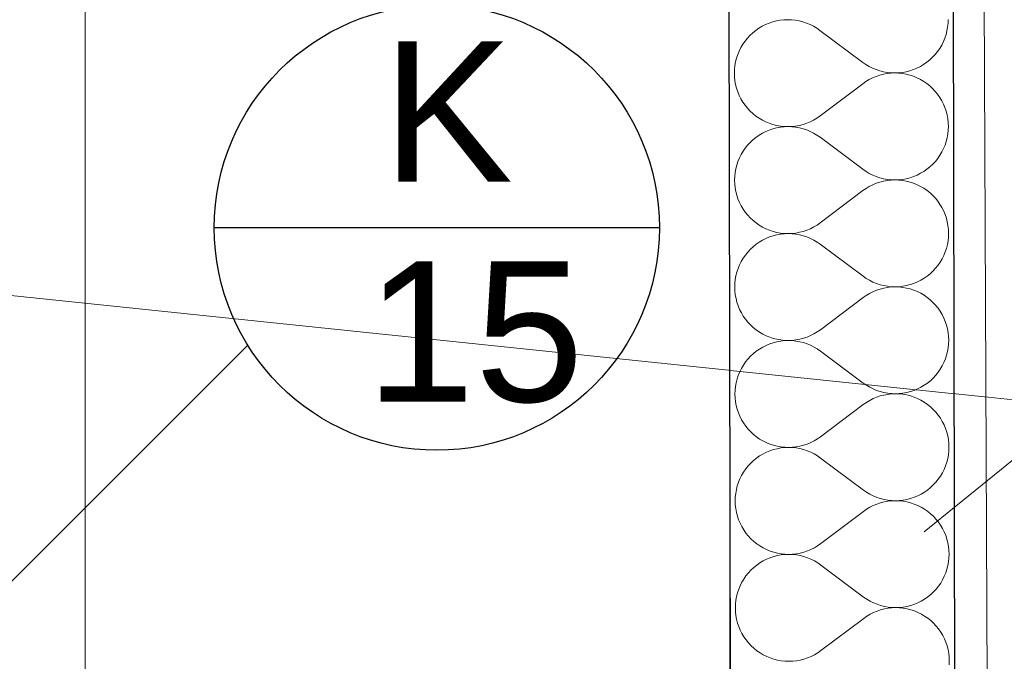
# Model space of a CAD drawing. Header units: millimetres. Extents: x -23738 to 4435, y -2716 to 20653.
# Tile 85 of 160: x -11638 to -10936, y 9466 to 9923. Entities that reach past the tile are written whole.
import ezdxf

# ---------------------------------------------------------------- set-up
doc = ezdxf.new("R2010")
doc.units = ezdxf.units.MM
doc.header["$MEASUREMENT"] = 0
doc.linetypes.add('Wipeout_Contour', pattern=[1000, 0, -1000])
for name, color, linetype in [('9._POHLED ZÁPADNÍ_2_Konstrukce - nosné', 7, 'Continuous'), ('9._POHLED ZÁPADNÍ_2_Kóty - SP', 7, 'Continuous'), ('9._POHLED ZÁPADNÍ_2_Nové_Konstrukce - nosné', 7, 'Continuous'), ('9._POHLED ZÁPADNÍ_2_Nové_Popis', 7, 'Continuous'), ('9._POHLED ZÁPADNÍ_2_Nové_Výplně - Povrchové', 7, 'Continuous'), ('9._POHLED ZÁPADNÍ_2_Nové_Výplně – Řezové', 7, 'Continuous'), ('9._POHLED ZÁPADNÍ_2_Nové_VÝTAH VAR 1', 7, 'Continuous'), ('9._POHLED ZÁPADNÍ_2_Popis', 7, 'Continuous'), ('9._POHLED ZÁPADNÍ_2_Výplně - Povrchové', 7, 'Continuous'), ('9._POHLED ZÁPADNÍ_2_VÝTAH VAR 1', 7, 'Continuous')]:
    doc.layers.add(name, color=color, linetype=linetype)
doc.styles.add('GENEROVANÝ_STYL_1', font='txt')

# ---------------------------------------------------------------- blocks, each defined once
blk = doc.blocks.new('*X21', base_point=(-24533.14, -6254.22))
at = {"layer": '9._POHLED ZÁPADNÍ_2_Nové_Výplně – Řezové', "color": 21, "linetype": 'Continuous', "lineweight": 20, "true_color": 0xffaaaa}
for p, q in [((-11103.7, 9920.79), (-11106.21, 9919.75)), ((-11101.12, 9921.66), (-11103.7, 9920.79)), ((-11098.48, 9922.33), (-11101.12, 9921.66)), ((-11095.81, 9922.82), (-11098.48, 9922.33)), ((-11093.1, 9923.11), (-11095.81, 9922.82)), ((-11090.38, 9923.21), (-11093.1, 9923.11)), ((-11087.66, 9923.12), (-11090.38, 9923.21)), ((-11084.96, 9922.83), (-11087.66, 9923.12)), ((-11082.28, 9922.35), (-11084.96, 9922.83)), ((-11079.64, 9921.68), (-11082.28, 9922.35)), ((-11077.06, 9920.82), (-11079.64, 9921.68)), ((-11074.55, 9919.78), (-11077.06, 9920.82)), ((-10976.5, 9917.99), (-10976.21, 9920.7)), ((-10976.21, 9920.7), (-10976.12, 9923.41)), ((-11115.33, 9913.87), (-11117.32, 9912.02)), ((-11113.21, 9915.58), (-11115.33, 9913.87)), ((-11110.98, 9917.14), (-11113.21, 9915.58)), ((-11108.64, 9918.53), (-11110.98, 9917.14)), ((-11106.21, 9919.75), (-11108.64, 9918.53)), ((-11072.11, 9918.57), (-11074.55, 9919.78)), ((-11069.77, 9917.18), (-11072.11, 9918.57)), ((-11067.54, 9915.63), (-11069.77, 9917.18)), ((-11037.02, 9892.83), (-11067.54, 9915.63)), ((-10977.65, 9912.68), (-10976.98, 9915.31)), ((-10976.98, 9915.31), (-10976.5, 9917.99)), ((-11120.87, 9907.9), (-11122.42, 9905.66)), ((-11119.17, 9910.02), (-11120.87, 9907.9)), ((-11117.32, 9912.02), (-11119.17, 9910.02)), ((-10980.75, 9905.14), (-10979.54, 9907.58)), ((-10979.54, 9907.58), (-10978.5, 9910.09)), ((-10978.5, 9910.09), (-10977.65, 9912.68)), ((-11125.02, 9900.89), (-11126.05, 9898.37)), ((-11123.8, 9903.32), (-11125.02, 9900.89)), ((-11122.42, 9905.66), (-11123.8, 9903.32)), ((-10985.39, 9898.44), (-10983.69, 9900.56)), ((-10983.69, 9900.56), (-10982.14, 9902.8)), ((-10982.14, 9902.8), (-10980.75, 9905.14)), ((-11127.58, 9893.15), (-11128.06, 9890.47)), ((-11126.91, 9895.79), (-11127.58, 9893.15)), ((-11126.05, 9898.37), (-11126.91, 9895.79)), ((-11037.02, 9892.83), (-11034.78, 9891.28)), ((-10993.58, 9891.33), (-10991.34, 9892.88)), ((-10991.34, 9892.88), (-10989.23, 9894.59)), ((-10989.23, 9894.59), (-10987.24, 9896.45)), ((-10987.24, 9896.45), (-10985.39, 9898.44)), ((-11128.34, 9887.77), (-11128.43, 9885.05)), ((-11128.43, 9885.05), (-11128.33, 9882.33)), ((-11128.06, 9890.47), (-11128.34, 9887.77)), ((-11034.78, 9891.28), (-11032.44, 9889.9)), ((-11032.44, 9889.9), (-11030.01, 9888.68)), ((-11030.01, 9888.68), (-11027.49, 9887.64)), ((-11027.49, 9887.64), (-11024.91, 9886.78)), ((-11024.91, 9886.78), (-11022.28, 9886.11)), ((-11022.28, 9886.11), (-11019.6, 9885.63)), ((-11019.6, 9884.85), (-11022.27, 9884.36)), ((-11019.6, 9885.63), (-11016.89, 9885.35)), ((-11016.89, 9885.15), (-11019.6, 9884.85)), ((-11016.89, 9885.35), (-11014.17, 9885.25)), ((-11014.17, 9885.25), (-11016.89, 9885.15)), ((-11014.17, 9885.25), (-11011.45, 9885.35)), ((-11011.45, 9885.16), (-11014.17, 9885.25)), ((-11011.45, 9885.35), (-11008.75, 9885.65)), ((-11008.75, 9884.88), (-11011.45, 9885.16)), ((-11008.75, 9885.65), (-11006.07, 9886.13)), ((-11006.07, 9884.4), (-11008.75, 9884.88)), ((-11006.07, 9886.13), (-11003.44, 9886.81)), ((-11003.44, 9886.81), (-11000.86, 9887.67)), ((-11000.86, 9887.67), (-10998.35, 9888.72)), ((-10998.35, 9888.72), (-10995.91, 9889.94)), ((-10995.91, 9889.94), (-10993.58, 9891.33)), ((-11128.33, 9882.33), (-11128.04, 9879.63)), ((-11128.04, 9879.63), (-11127.55, 9876.95)), ((-11034.76, 9879.15), (-11036.99, 9877.59)), ((-11032.43, 9880.54), (-11034.76, 9879.15)), ((-11030, 9881.77), (-11032.43, 9880.54)), ((-11027.49, 9882.82), (-11030, 9881.77)), ((-11024.91, 9883.68), (-11027.49, 9882.82)), ((-11022.27, 9884.36), (-11024.91, 9883.68)), ((-11003.43, 9883.73), (-11006.07, 9884.4)), ((-11000.85, 9882.88), (-11003.43, 9883.73)), ((-10998.33, 9881.85), (-11000.85, 9882.88)), ((-10995.9, 9880.63), (-10998.33, 9881.85)), ((-10993.56, 9879.25), (-10995.9, 9880.63)), ((-10991.32, 9877.7), (-10993.56, 9879.25)), ((-11127.55, 9876.95), (-11126.87, 9874.32)), ((-11126.87, 9874.32), (-11126.01, 9871.74)), ((-11126.01, 9871.74), (-11124.96, 9869.22)), ((-11036.99, 9877.59), (-11067.43, 9854.68)), ((-10989.2, 9876), (-10991.32, 9877.7)), ((-10987.2, 9874.15), (-10989.2, 9876)), ((-10985.34, 9872.16), (-10987.2, 9874.15)), ((-10983.63, 9870.05), (-10985.34, 9872.16)), ((-11124.96, 9869.22), (-11123.74, 9866.79)), ((-11123.74, 9866.79), (-11122.35, 9864.46)), ((-11122.35, 9864.46), (-11120.79, 9862.23)), ((-10982.07, 9867.82), (-10983.63, 9870.05)), ((-10980.68, 9865.48), (-10982.07, 9867.82)), ((-10979.46, 9863.05), (-10980.68, 9865.48)), ((-11120.79, 9862.23), (-11119.08, 9860.11)), ((-11119.08, 9860.11), (-11117.22, 9858.12)), ((-11117.22, 9858.12), (-11115.23, 9856.27)), ((-10978.41, 9860.54), (-10979.46, 9863.05)), ((-10977.55, 9857.96), (-10978.41, 9860.54)), ((-10976.87, 9855.32), (-10977.55, 9857.96)), ((-11115.23, 9856.27), (-11113.1, 9854.57)), ((-11113.1, 9854.57), (-11110.87, 9853.02)), ((-11110.87, 9853.02), (-11108.52, 9851.64)), ((-11108.52, 9851.64), (-11106.09, 9850.43)), ((-11106.09, 9850.43), (-11103.57, 9849.39)), ((-11076.93, 9849.46), (-11074.42, 9850.51)), ((-11074.42, 9850.51), (-11071.99, 9851.73)), ((-11071.99, 9851.73), (-11069.66, 9853.12)), ((-11069.66, 9853.12), (-11067.43, 9854.68)), ((-10976.38, 9852.65), (-10976.87, 9855.32)), ((-10976.09, 9849.94), (-10976.38, 9852.65)), ((-10975.99, 9847.22), (-10976.09, 9849.94)), ((-11106.07, 9843.56), (-11108.51, 9842.34)), ((-11103.56, 9844.6), (-11106.07, 9843.56)), ((-11103.57, 9849.39), (-11100.99, 9848.54)), ((-11100.98, 9845.47), (-11103.56, 9844.6)), ((-11100.99, 9848.54), (-11098.35, 9847.87)), ((-11098.35, 9846.14), (-11100.98, 9845.47)), ((-11098.35, 9847.87), (-11095.67, 9847.4)), ((-11095.67, 9846.63), (-11098.35, 9846.14)), ((-11095.67, 9847.4), (-11092.97, 9847.11)), ((-11092.97, 9846.92), (-11095.67, 9846.63)), ((-11092.97, 9847.11), (-11090.25, 9847.02)), ((-11090.25, 9847.02), (-11092.97, 9846.92)), ((-11090.25, 9847.02), (-11087.53, 9847.13)), ((-11087.53, 9846.93), (-11090.25, 9847.02)), ((-11087.53, 9847.13), (-11084.82, 9847.42)), ((-11084.82, 9846.64), (-11087.53, 9846.93)), ((-11084.82, 9847.42), (-11082.15, 9847.91)), ((-11082.15, 9846.16), (-11084.82, 9846.64)), ((-11082.15, 9847.91), (-11079.51, 9848.59)), ((-11079.51, 9845.49), (-11082.15, 9846.16)), ((-11079.51, 9848.59), (-11076.93, 9849.46)), ((-11076.93, 9844.63), (-11079.51, 9845.49)), ((-11074.41, 9843.59), (-11076.93, 9844.63)), ((-11071.98, 9842.38), (-11074.41, 9843.59)), ((-10976.36, 9841.8), (-10976.08, 9844.51)), ((-10976.08, 9844.51), (-10975.99, 9847.22)), ((-11117.18, 9835.83), (-11119.03, 9833.83)), ((-11115.19, 9837.68), (-11117.18, 9835.83)), ((-11113.08, 9839.39), (-11115.19, 9837.68)), ((-11110.84, 9840.95), (-11113.08, 9839.39)), ((-11108.51, 9842.34), (-11110.84, 9840.95)), ((-11069.64, 9840.99), (-11071.98, 9842.38)), ((-11067.4, 9839.44), (-11069.64, 9840.99)), ((-11036.88, 9816.64), (-11067.4, 9839.44)), ((-10978.37, 9833.9), (-10977.51, 9836.48)), ((-10977.51, 9836.48), (-10976.84, 9839.12)), ((-10976.84, 9839.12), (-10976.36, 9841.8)), ((-11122.28, 9829.47), (-11123.67, 9827.13)), ((-11120.74, 9831.71), (-11122.28, 9829.47)), ((-11119.03, 9833.83), (-11120.74, 9831.71)), ((-10982, 9826.61), (-10980.62, 9828.95)), ((-10980.62, 9828.95), (-10979.4, 9831.39)), ((-10979.4, 9831.39), (-10978.37, 9833.9)), ((-11125.92, 9822.18), (-11126.77, 9819.6)), ((-11124.88, 9824.7), (-11125.92, 9822.18)), ((-11123.67, 9827.13), (-11124.88, 9824.7)), ((-10987.1, 9820.26), (-10985.25, 9822.25)), ((-10985.25, 9822.25), (-10983.55, 9824.37)), ((-10983.55, 9824.37), (-10982, 9826.61)), ((-11127.44, 9816.96), (-11127.92, 9814.28)), ((-11126.77, 9819.6), (-11127.44, 9816.96)), ((-11036.88, 9816.64), (-11034.65, 9815.09)), ((-11034.65, 9815.09), (-11032.31, 9813.7)), ((-10995.78, 9813.75), (-10993.44, 9815.14)), ((-10993.44, 9815.14), (-10991.21, 9816.69)), ((-10991.21, 9816.69), (-10989.09, 9818.4)), ((-10989.09, 9818.4), (-10987.1, 9820.26)), ((-11128.21, 9811.58), (-11128.3, 9808.86)), ((-11128.3, 9808.86), (-11128.2, 9806.14)), ((-11127.92, 9814.28), (-11128.21, 9811.58)), ((-11032.31, 9813.7), (-11029.87, 9812.49)), ((-11029.87, 9812.49), (-11027.36, 9811.45)), ((-11027.36, 9811.45), (-11024.78, 9810.59)), ((-11024.78, 9810.59), (-11022.14, 9809.92)), ((-11022.14, 9808.17), (-11024.77, 9807.49)), ((-11022.14, 9809.92), (-11019.46, 9809.44)), ((-11019.46, 9808.66), (-11022.14, 9808.17)), ((-11019.46, 9809.44), (-11016.76, 9809.16)), ((-11016.76, 9808.96), (-11019.46, 9808.66)), ((-11016.76, 9809.16), (-11014.04, 9809.06)), ((-11014.04, 9809.06), (-11016.76, 9808.96)), ((-11014.04, 9809.06), (-11011.32, 9809.16)), ((-11011.32, 9808.97), (-11014.04, 9809.06)), ((-11011.32, 9809.16), (-11008.61, 9809.46)), ((-11008.61, 9808.69), (-11011.32, 9808.97)), ((-11008.61, 9809.46), (-11005.94, 9809.94)), ((-11005.94, 9808.21), (-11008.61, 9808.69)), ((-11005.94, 9809.94), (-11003.3, 9810.62)), ((-11003.3, 9807.54), (-11005.94, 9808.21)), ((-11003.3, 9810.62), (-11000.72, 9811.48)), ((-11000.72, 9811.48), (-10998.21, 9812.53)), ((-10998.21, 9812.53), (-10995.78, 9813.75)), ((-11128.2, 9806.14), (-11127.9, 9803.44)), ((-11127.9, 9803.44), (-11127.41, 9800.76)), ((-11127.41, 9800.76), (-11126.74, 9798.13)), ((-11036.86, 9801.4), (-11067.29, 9778.49)), ((-11034.63, 9802.96), (-11036.86, 9801.4)), ((-11032.29, 9804.35), (-11034.63, 9802.96)), ((-11029.86, 9805.58), (-11032.29, 9804.35)), ((-11027.35, 9806.63), (-11029.86, 9805.58)), ((-11024.77, 9807.49), (-11027.35, 9806.63)), ((-11000.71, 9806.69), (-11003.3, 9807.54)), ((-10998.2, 9805.65), (-11000.71, 9806.69)), ((-10995.76, 9804.44), (-10998.2, 9805.65)), ((-10993.42, 9803.06), (-10995.76, 9804.44)), ((-10991.18, 9801.51), (-10993.42, 9803.06)), ((-10989.06, 9799.81), (-10991.18, 9801.51)), ((-11126.74, 9798.13), (-11125.87, 9795.55)), ((-11125.87, 9795.55), (-11124.83, 9793.03)), ((-10987.07, 9797.96), (-10989.06, 9799.81)), ((-10985.21, 9795.97), (-10987.07, 9797.96)), ((-10983.5, 9793.86), (-10985.21, 9795.97)), ((-10981.94, 9791.63), (-10983.5, 9793.86)), ((-11124.83, 9793.03), (-11123.6, 9790.6)), ((-11123.6, 9790.6), (-11122.21, 9788.27)), ((-11122.21, 9788.27), (-11120.65, 9786.04)), ((-10980.55, 9789.29), (-10981.94, 9791.63)), ((-10979.32, 9786.86), (-10980.55, 9789.29)), ((-10978.28, 9784.35), (-10979.32, 9786.86)), ((-11120.65, 9786.04), (-11118.94, 9783.92)), ((-11118.94, 9783.92), (-11117.09, 9781.93)), ((-11117.09, 9781.93), (-11115.09, 9780.08)), ((-11115.09, 9780.08), (-11112.97, 9778.38)), ((-10977.41, 9781.77), (-10978.28, 9784.35)), ((-10976.74, 9779.13), (-10977.41, 9781.77)), ((-11112.97, 9778.38), (-11110.73, 9776.83)), ((-11110.73, 9776.83), (-11108.39, 9775.45)), ((-11108.39, 9775.45), (-11105.95, 9774.24)), ((-11105.95, 9774.24), (-11103.44, 9773.2)), ((-11103.44, 9773.2), (-11100.85, 9772.35)), ((-11079.38, 9772.4), (-11076.8, 9773.27)), ((-11076.8, 9773.27), (-11074.29, 9774.32)), ((-11074.29, 9774.32), (-11071.86, 9775.54)), ((-11071.86, 9775.54), (-11069.52, 9776.93)), ((-11069.52, 9776.93), (-11067.29, 9778.49)), ((-10976.25, 9776.46), (-10976.74, 9779.13)), ((-10975.95, 9773.75), (-10976.25, 9776.46)), ((-10975.85, 9771.03), (-10975.95, 9773.75)), ((-11108.37, 9766.15), (-11110.71, 9764.76)), ((-11105.94, 9767.37), (-11108.37, 9766.15)), ((-11103.43, 9768.41), (-11105.94, 9767.37)), ((-11100.85, 9769.28), (-11103.43, 9768.41)), ((-11100.85, 9772.35), (-11098.22, 9771.68)), ((-11098.21, 9769.95), (-11100.85, 9769.28)), ((-11098.22, 9771.68), (-11095.54, 9771.21)), ((-11095.54, 9770.44), (-11098.21, 9769.95)), ((-11095.54, 9771.21), (-11092.83, 9770.92)), ((-11092.83, 9770.73), (-11095.54, 9770.44)), ((-11092.83, 9770.92), (-11090.11, 9770.83)), ((-11090.11, 9770.83), (-11092.83, 9770.73)), ((-11090.11, 9770.83), (-11087.39, 9770.94)), ((-11087.39, 9770.74), (-11090.11, 9770.83)), ((-11087.39, 9770.94), (-11084.69, 9771.23)), ((-11084.69, 9770.45), (-11087.39, 9770.74)), ((-11084.69, 9771.23), (-11082.01, 9771.72)), ((-11082.01, 9769.97), (-11084.69, 9770.45)), ((-11082.01, 9771.72), (-11079.38, 9772.4)), ((-11079.37, 9769.3), (-11082.01, 9769.97)), ((-11076.79, 9768.44), (-11079.37, 9769.3)), ((-11074.28, 9767.4), (-11076.79, 9768.44)), ((-11071.84, 9766.19), (-11074.28, 9767.4)), ((-11069.5, 9764.8), (-11071.84, 9766.19)), ((-10976.71, 9762.93), (-10976.23, 9765.61)), ((-10976.23, 9765.61), (-10975.94, 9768.32)), ((-10975.94, 9768.32), (-10975.85, 9771.03)), ((-11117.05, 9759.63), (-11118.9, 9757.64)), ((-11115.06, 9761.49), (-11117.05, 9759.63)), ((-11112.94, 9763.2), (-11115.06, 9761.49)), ((-11110.71, 9764.76), (-11112.94, 9763.2)), ((-11067.27, 9763.25), (-11069.5, 9764.8)), ((-11036.75, 9740.45), (-11067.27, 9763.25)), ((-10978.23, 9757.71), (-10977.38, 9760.29)), ((-10977.38, 9760.29), (-10976.71, 9762.93)), ((-11122.15, 9753.28), (-11123.53, 9750.94)), ((-11120.6, 9755.52), (-11122.15, 9753.28)), ((-11118.9, 9757.64), (-11120.6, 9755.52)), ((-10981.87, 9750.42), (-10980.48, 9752.76)), ((-10980.48, 9752.76), (-10979.27, 9755.2)), ((-10979.27, 9755.2), (-10978.23, 9757.71)), ((-11125.78, 9745.99), (-11126.64, 9743.41)), ((-11124.75, 9748.51), (-11125.78, 9745.99)), ((-11123.53, 9750.94), (-11124.75, 9748.51)), ((-10986.97, 9744.07), (-10985.12, 9746.06)), ((-10985.12, 9746.06), (-10983.41, 9748.18)), ((-10983.41, 9748.18), (-10981.87, 9750.42)), ((-11127.79, 9738.09), (-11128.07, 9735.39)), ((-11127.31, 9740.77), (-11127.79, 9738.09)), ((-11126.64, 9743.41), (-11127.31, 9740.77)), ((-11036.75, 9740.45), (-11034.51, 9738.9)), ((-11034.51, 9738.9), (-11032.17, 9737.51)), ((-11032.17, 9737.51), (-11029.74, 9736.3)), ((-10998.08, 9736.33), (-10995.64, 9737.56)), ((-10995.64, 9737.56), (-10993.31, 9738.95)), ((-10993.31, 9738.95), (-10991.07, 9740.5)), ((-10991.07, 9740.5), (-10988.96, 9742.21)), ((-10988.96, 9742.21), (-10986.97, 9744.07)), ((-11128.07, 9735.39), (-11128.16, 9732.67)), ((-11128.16, 9732.67), (-11128.06, 9729.95)), ((-11029.74, 9736.3), (-11027.22, 9735.26)), ((-11027.22, 9735.26), (-11024.64, 9734.4)), ((-11024.64, 9731.3), (-11027.22, 9730.44)), ((-11024.64, 9734.4), (-11022.01, 9733.73)), ((-11022, 9731.98), (-11024.64, 9731.3)), ((-11022.01, 9733.73), (-11019.33, 9733.25)), ((-11019.33, 9732.47), (-11022, 9731.98)), ((-11019.33, 9733.25), (-11016.62, 9732.97)), ((-11016.62, 9732.77), (-11019.33, 9732.47)), ((-11016.62, 9732.97), (-11013.9, 9732.87)), ((-11013.9, 9732.87), (-11016.62, 9732.77)), ((-11013.9, 9732.87), (-11011.18, 9732.97)), ((-11011.18, 9732.78), (-11013.9, 9732.87)), ((-11011.18, 9732.97), (-11008.48, 9733.27)), ((-11008.48, 9732.5), (-11011.18, 9732.78)), ((-11008.48, 9733.27), (-11005.8, 9733.75)), ((-11005.8, 9732.02), (-11008.48, 9732.5)), ((-11005.8, 9733.75), (-11003.17, 9734.43)), ((-11003.16, 9731.35), (-11005.8, 9732.02)), ((-11003.17, 9734.43), (-11000.59, 9735.29)), ((-11000.58, 9730.5), (-11003.16, 9731.35)), ((-11000.59, 9735.29), (-10998.08, 9736.33)), ((-10998.06, 9729.46), (-11000.58, 9730.5)), ((-11128.06, 9729.95), (-11127.77, 9727.25)), ((-11127.77, 9727.25), (-11127.28, 9724.57)), ((-11127.28, 9724.57), (-11126.6, 9721.93)), ((-11036.72, 9725.21), (-11067.16, 9702.3)), ((-11034.49, 9726.77), (-11036.72, 9725.21)), ((-11032.16, 9728.16), (-11034.49, 9726.77)), ((-11029.73, 9729.39), (-11032.16, 9728.16)), ((-11027.22, 9730.44), (-11029.73, 9729.39)), ((-10995.63, 9728.25), (-10998.06, 9729.46)), ((-10993.29, 9726.87), (-10995.63, 9728.25)), ((-10991.05, 9725.32), (-10993.29, 9726.87)), ((-10988.93, 9723.62), (-10991.05, 9725.32)), ((-10986.93, 9721.77), (-10988.93, 9723.62)), ((-11126.6, 9721.93), (-11125.74, 9719.36)), ((-11125.74, 9719.36), (-11124.69, 9716.84)), ((-11124.69, 9716.84), (-11123.47, 9714.41)), ((-10985.07, 9719.78), (-10986.93, 9721.77)), ((-10983.36, 9717.67), (-10985.07, 9719.78)), ((-10981.8, 9715.44), (-10983.36, 9717.67)), ((-11123.47, 9714.41), (-11122.08, 9712.08)), ((-11122.08, 9712.08), (-11120.52, 9709.84)), ((-11120.52, 9709.84), (-11118.81, 9707.73)), ((-10980.41, 9713.1), (-10981.8, 9715.44)), ((-10979.19, 9710.67), (-10980.41, 9713.1)), ((-10978.14, 9708.16), (-10979.19, 9710.67)), ((-11118.81, 9707.73), (-11116.95, 9705.74)), ((-11116.95, 9705.74), (-11114.95, 9703.89)), ((-11114.95, 9703.89), (-11112.83, 9702.19)), ((-10977.28, 9705.58), (-10978.14, 9708.16)), ((-10976.6, 9702.94), (-10977.28, 9705.58)), ((-10976.11, 9700.27), (-10976.6, 9702.94)), ((-11112.83, 9702.19), (-11110.59, 9700.64)), ((-11110.59, 9700.64), (-11108.25, 9699.26)), ((-11108.25, 9699.26), (-11105.82, 9698.05)), ((-11105.82, 9698.05), (-11103.3, 9697.01)), ((-11103.3, 9697.01), (-11100.72, 9696.16)), ((-11100.72, 9696.16), (-11098.08, 9695.49)), ((-11098.08, 9695.49), (-11095.4, 9695.02)), ((-11084.55, 9695.04), (-11081.88, 9695.53)), ((-11081.88, 9695.53), (-11079.24, 9696.21)), ((-11079.24, 9696.21), (-11076.66, 9697.08)), ((-11076.66, 9697.08), (-11074.15, 9698.12)), ((-11074.15, 9698.12), (-11071.72, 9699.35)), ((-11071.72, 9699.35), (-11069.39, 9700.74)), ((-11069.39, 9700.74), (-11067.16, 9702.3)), ((-10975.82, 9697.56), (-10976.11, 9700.27)), ((-10975.72, 9694.84), (-10975.82, 9697.56)), ((-11110.57, 9688.57), (-11112.81, 9687.01)), ((-11108.24, 9689.96), (-11110.57, 9688.57)), ((-11105.8, 9691.18), (-11108.24, 9689.96)), ((-11103.29, 9692.22), (-11105.8, 9691.18)), ((-11100.71, 9693.08), (-11103.29, 9692.22)), ((-11098.08, 9693.76), (-11100.71, 9693.08)), ((-11095.4, 9694.25), (-11098.08, 9693.76)), ((-11095.4, 9695.02), (-11092.7, 9694.73)), ((-11092.7, 9694.54), (-11095.4, 9694.25)), ((-11092.7, 9694.73), (-11089.98, 9694.64)), ((-11089.98, 9694.64), (-11092.7, 9694.54)), ((-11089.98, 9694.64), (-11087.26, 9694.75)), ((-11087.26, 9694.55), (-11089.98, 9694.64)), ((-11087.26, 9694.75), (-11084.55, 9695.04)), ((-11084.55, 9694.26), (-11087.26, 9694.55)), ((-11081.88, 9693.78), (-11084.55, 9694.26)), ((-11079.24, 9693.11), (-11081.88, 9693.78)), ((-11076.66, 9692.25), (-11079.24, 9693.11)), ((-11074.14, 9691.21), (-11076.66, 9692.25)), ((-11071.71, 9690), (-11074.14, 9691.21)), ((-11069.37, 9688.61), (-11071.71, 9690)), ((-11067.13, 9687.06), (-11069.37, 9688.61)), ((-10976.57, 9686.74), (-10976.09, 9689.42)), ((-10976.09, 9689.42), (-10975.81, 9692.12)), ((-10975.81, 9692.12), (-10975.72, 9694.84)), ((-11118.76, 9681.45), (-11120.47, 9679.33)), ((-11116.91, 9683.44), (-11118.76, 9681.45)), ((-11114.92, 9685.3), (-11116.91, 9683.44)), ((-11112.81, 9687.01), (-11114.92, 9685.3)), ((-11036.61, 9664.26), (-11067.13, 9687.06)), ((-10979.13, 9679.01), (-10978.1, 9681.52)), ((-10978.1, 9681.52), (-10977.24, 9684.1)), ((-10977.24, 9684.1), (-10976.57, 9686.74)), ((-11123.4, 9674.75), (-11124.61, 9672.32)), ((-11122.01, 9677.09), (-11123.4, 9674.75)), ((-11120.47, 9679.33), (-11122.01, 9677.09)), ((-10981.73, 9674.23), (-10980.35, 9676.57)), ((-10980.35, 9676.57), (-10979.13, 9679.01)), ((-11125.65, 9669.8), (-11126.5, 9667.22)), ((-11124.61, 9672.32), (-11125.65, 9669.8)), ((-10988.82, 9666.02), (-10986.83, 9667.88)), ((-10986.83, 9667.88), (-10984.98, 9669.87)), ((-10984.98, 9669.87), (-10983.28, 9671.99)), ((-10983.28, 9671.99), (-10981.73, 9674.23)), ((-11127.65, 9661.9), (-11127.94, 9659.2)), ((-11127.17, 9664.58), (-11127.65, 9661.9)), ((-11126.5, 9667.22), (-11127.17, 9664.58)), ((-11036.61, 9664.26), (-11034.38, 9662.71)), ((-11034.38, 9662.71), (-11032.04, 9661.32)), ((-11032.04, 9661.32), (-11029.6, 9660.11)), ((-10997.94, 9660.14), (-10995.51, 9661.37)), ((-10995.51, 9661.37), (-10993.17, 9662.76)), ((-10993.17, 9662.76), (-10990.94, 9664.31)), ((-10990.94, 9664.31), (-10988.82, 9666.02)), ((-11127.94, 9659.2), (-11128.03, 9656.48)), ((-11128.03, 9656.48), (-11127.93, 9653.76)), ((-11127.93, 9653.76), (-11127.63, 9651.06)), ((-11029.6, 9660.11), (-11027.09, 9659.07)), ((-11027.08, 9654.25), (-11029.59, 9653.2)), ((-11027.09, 9659.07), (-11024.51, 9658.21)), ((-11024.5, 9655.11), (-11027.08, 9654.25)), ((-11024.51, 9658.21), (-11021.87, 9657.54)), ((-11021.87, 9655.79), (-11024.5, 9655.11)), ((-11021.87, 9657.54), (-11019.19, 9657.06)), ((-11019.19, 9656.28), (-11021.87, 9655.79)), ((-11019.19, 9657.06), (-11016.49, 9656.78)), ((-11016.49, 9656.58), (-11019.19, 9656.28)), ((-11016.49, 9656.78), (-11013.77, 9656.68)), ((-11013.77, 9656.68), (-11016.49, 9656.58)), ((-11013.77, 9656.68), (-11011.05, 9656.78)), ((-11011.05, 9656.59), (-11013.77, 9656.68)), ((-11011.05, 9656.78), (-11008.34, 9657.08)), ((-11008.34, 9656.31), (-11011.05, 9656.59)), ((-11008.34, 9657.08), (-11005.67, 9657.56)), ((-11005.66, 9655.83), (-11008.34, 9656.31)), ((-11005.67, 9657.56), (-11003.03, 9658.24)), ((-11003.03, 9655.16), (-11005.66, 9655.83)), ((-11003.03, 9658.24), (-11000.45, 9659.1)), ((-11000.44, 9654.31), (-11003.03, 9655.16)), ((-11000.45, 9659.1), (-10997.94, 9660.14)), ((-10997.93, 9653.27), (-11000.44, 9654.31)), ((-11127.63, 9651.06), (-11127.14, 9648.38)), ((-11127.14, 9648.38), (-11126.47, 9645.74)), ((-11036.59, 9649.02), (-11067.02, 9626.11)), ((-11034.36, 9650.58), (-11036.59, 9649.02)), ((-11032.02, 9651.97), (-11034.36, 9650.58)), ((-11029.59, 9653.2), (-11032.02, 9651.97)), ((-10995.49, 9652.06), (-10997.93, 9653.27)), ((-10993.15, 9650.68), (-10995.49, 9652.06)), ((-10990.91, 9649.13), (-10993.15, 9650.68)), ((-10988.79, 9647.43), (-10990.91, 9649.13)), ((-10986.8, 9645.58), (-10988.79, 9647.43)), ((-11126.47, 9645.74), (-11125.6, 9643.16)), ((-11125.6, 9643.16), (-11124.56, 9640.65)), ((-11124.56, 9640.65), (-11123.33, 9638.22)), ((-10984.94, 9643.59), (-10986.8, 9645.58)), ((-10983.23, 9641.48), (-10984.94, 9643.59)), ((-10981.67, 9639.25), (-10983.23, 9641.48)), ((-11123.33, 9638.22), (-11121.94, 9635.89)), ((-11121.94, 9635.89), (-11120.38, 9633.65)), ((-11120.38, 9633.65), (-11118.67, 9631.54)), ((-10980.28, 9636.91), (-10981.67, 9639.25)), ((-10979.05, 9634.48), (-10980.28, 9636.91)), ((-10978.01, 9631.97), (-10979.05, 9634.48)), ((-11118.67, 9631.54), (-11116.81, 9629.55)), ((-11116.81, 9629.55), (-11114.82, 9627.7)), ((-11114.82, 9627.7), (-11112.7, 9626)), ((-11112.7, 9626), (-11110.46, 9624.45)), ((-11069.25, 9624.55), (-11067.02, 9626.11)), ((-10977.14, 9629.39), (-10978.01, 9631.97)), ((-10976.47, 9626.75), (-10977.14, 9629.39)), ((-10975.98, 9624.08), (-10976.47, 9626.75)), ((-11110.46, 9624.45), (-11108.12, 9623.07)), ((-11108.12, 9623.07), (-11105.68, 9621.86)), ((-11105.68, 9621.86), (-11103.17, 9620.82)), ((-11103.17, 9620.82), (-11100.58, 9619.97)), ((-11100.58, 9619.97), (-11097.95, 9619.3)), ((-11097.95, 9619.3), (-11095.27, 9618.83)), ((-11095.27, 9618.83), (-11092.56, 9618.54)), ((-11092.56, 9618.35), (-11095.27, 9618.06)), ((-11092.56, 9618.54), (-11089.84, 9618.45)), ((-11089.84, 9618.45), (-11092.56, 9618.35)), ((-11089.84, 9618.45), (-11087.12, 9618.55)), ((-11087.12, 9618.36), (-11089.84, 9618.45)), ((-11087.12, 9618.55), (-11084.42, 9618.85)), ((-11084.42, 9618.07), (-11087.12, 9618.36)), ((-11084.42, 9618.85), (-11081.74, 9619.34)), ((-11081.74, 9619.34), (-11079.11, 9620.02)), ((-11079.11, 9620.02), (-11076.53, 9620.89)), ((-11076.53, 9620.89), (-11074.02, 9621.93)), ((-11074.02, 9621.93), (-11071.59, 9623.16)), ((-11071.59, 9623.16), (-11069.25, 9624.55)), ((-10975.68, 9621.37), (-10975.98, 9624.08)), ((-10975.58, 9618.65), (-10975.68, 9621.37)), ((-10975.67, 9615.93), (-10975.58, 9618.65)), ((-11110.44, 9612.38), (-11112.67, 9610.82)), ((-11108.1, 9613.77), (-11110.44, 9612.38)), ((-11105.67, 9614.99), (-11108.1, 9613.77)), ((-11103.16, 9616.03), (-11105.67, 9614.99)), ((-11100.58, 9616.89), (-11103.16, 9616.03)), ((-11097.94, 9617.57), (-11100.58, 9616.89)), ((-11095.27, 9618.06), (-11097.94, 9617.57)), ((-11081.74, 9617.59), (-11084.42, 9618.07)), ((-11079.1, 9616.92), (-11081.74, 9617.59)), ((-11076.52, 9616.06), (-11079.1, 9616.92)), ((-11074.01, 9615.02), (-11076.52, 9616.06)), ((-11071.57, 9613.81), (-11074.01, 9615.02)), ((-11069.23, 9612.42), (-11071.57, 9613.81)), ((-11067, 9610.87), (-11069.23, 9612.42)), ((-10976.44, 9610.55), (-10975.96, 9613.23)), ((-10975.96, 9613.23), (-10975.67, 9615.93)), ((-11118.63, 9605.26), (-11120.33, 9603.14)), ((-11116.78, 9607.25), (-11118.63, 9605.26)), ((-11114.79, 9609.11), (-11116.78, 9607.25)), ((-11112.67, 9610.82), (-11114.79, 9609.11)), ((-11036.48, 9588.07), (-11067, 9610.87)), ((-10979, 9602.82), (-10977.96, 9605.33)), ((-10977.96, 9605.33), (-10977.11, 9607.91)), ((-10977.11, 9607.91), (-10976.44, 9610.55)), ((-11123.26, 9598.56), (-11124.48, 9596.13)), ((-11121.88, 9600.9), (-11123.26, 9598.56)), ((-11120.33, 9603.14), (-11121.88, 9600.9)), ((-10983.14, 9595.8), (-10981.6, 9598.04)), ((-10981.6, 9598.04), (-10980.21, 9600.38)), ((-10980.21, 9600.38), (-10979, 9602.82)), ((-11126.37, 9591.03), (-11127.04, 9588.39)), ((-11125.51, 9593.61), (-11126.37, 9591.03)), ((-11124.48, 9596.13), (-11125.51, 9593.61)), ((-10988.69, 9589.83), (-10986.7, 9591.69)), ((-10986.7, 9591.69), (-10984.85, 9593.68)), ((-10984.85, 9593.68), (-10983.14, 9595.8)), ((-11127.52, 9585.71), (-11127.8, 9583.01)), ((-11127.04, 9588.39), (-11127.52, 9585.71)), ((-11036.48, 9588.07), (-11034.24, 9586.52)), ((-11034.24, 9586.52), (-11031.9, 9585.13)), ((-11031.9, 9585.13), (-11029.47, 9583.92)), ((-11029.47, 9583.92), (-11026.95, 9582.88)), ((-11000.32, 9582.91), (-10997.81, 9583.95)), ((-10997.81, 9583.95), (-10995.37, 9585.18)), ((-10995.37, 9585.18), (-10993.04, 9586.57)), ((-10993.04, 9586.57), (-10990.8, 9588.12)), ((-10990.8, 9588.12), (-10988.69, 9589.83)), ((-11127.8, 9583.01), (-11127.89, 9580.29)), ((-11127.89, 9580.29), (-11127.79, 9577.57)), ((-11127.79, 9577.57), (-11127.5, 9574.87)), ((-11029.46, 9577.01), (-11031.89, 9575.78)), ((-11026.95, 9578.05), (-11029.46, 9577.01)), ((-11026.95, 9582.88), (-11024.37, 9582.02)), ((-11024.37, 9578.92), (-11026.95, 9578.05)), ((-11024.37, 9582.02), (-11021.73, 9581.35)), ((-11021.73, 9579.6), (-11024.37, 9578.92)), ((-11021.73, 9581.35), (-11019.06, 9580.87)), ((-11019.06, 9580.09), (-11021.73, 9579.6)), ((-11019.06, 9580.87), (-11016.35, 9580.58)), ((-11016.35, 9580.39), (-11019.06, 9580.09)), ((-11016.35, 9580.58), (-11013.63, 9580.49)), ((-11013.63, 9580.49), (-11016.35, 9580.39)), ((-11013.63, 9580.49), (-11010.91, 9580.59)), ((-11010.91, 9580.4), (-11013.63, 9580.49)), ((-11010.91, 9580.59), (-11008.21, 9580.88)), ((-11008.21, 9580.12), (-11010.91, 9580.4)), ((-11008.21, 9580.88), (-11005.53, 9581.37)), ((-11005.53, 9579.64), (-11008.21, 9580.12)), ((-11005.53, 9581.37), (-11002.9, 9582.05)), ((-11002.89, 9578.97), (-11005.53, 9579.64)), ((-11002.9, 9582.05), (-11000.32, 9582.91)), ((-11000.31, 9578.12), (-11002.89, 9578.97)), ((-10997.79, 9577.08), (-11000.31, 9578.12)), ((-10995.36, 9575.87), (-10997.79, 9577.08)), ((-11127.5, 9574.87), (-11127.01, 9572.19)), ((-11127.01, 9572.19), (-11126.33, 9569.55)), ((-11126.33, 9569.55), (-11125.47, 9566.97)), ((-11036.45, 9572.83), (-11066.89, 9549.92)), ((-11034.22, 9574.39), (-11036.45, 9572.83)), ((-11031.89, 9575.78), (-11034.22, 9574.39)), ((-10993.02, 9574.49), (-10995.36, 9575.87)), ((-10990.78, 9572.94), (-10993.02, 9574.49)), ((-10988.66, 9571.24), (-10990.78, 9572.94)), ((-10986.66, 9569.39), (-10988.66, 9571.24)), ((-10984.8, 9567.4), (-10986.66, 9569.39)), ((-11125.47, 9566.97), (-11124.42, 9564.46)), ((-11124.42, 9564.46), (-11123.2, 9562.03)), ((-10983.09, 9565.29), (-10984.8, 9567.4)), ((-10981.53, 9563.06), (-10983.09, 9565.29)), ((-10980.14, 9560.72), (-10981.53, 9563.06)), ((-11123.2, 9562.03), (-11121.81, 9559.7)), ((-11121.81, 9559.7), (-11120.25, 9557.46)), ((-11120.25, 9557.46), (-11118.54, 9555.35)), ((-11118.54, 9555.35), (-11116.68, 9553.36)), ((-10978.92, 9558.29), (-10980.14, 9560.72)), ((-10977.87, 9555.78), (-10978.92, 9558.29)), ((-10977.01, 9553.2), (-10977.87, 9555.78)), ((-11116.68, 9553.36), (-11114.68, 9551.51)), ((-11114.68, 9551.51), (-11112.56, 9549.81)), ((-11112.56, 9549.81), (-11110.32, 9548.26)), ((-11110.32, 9548.26), (-11107.98, 9546.88)), ((-11071.45, 9546.97), (-11069.12, 9548.36)), ((-11069.12, 9548.36), (-11066.89, 9549.92)), ((-10976.33, 9550.56), (-10977.01, 9553.2)), ((-10975.84, 9547.89), (-10976.33, 9550.56)), ((-11107.98, 9546.88), (-11105.55, 9545.67)), ((-11105.55, 9545.67), (-11103.03, 9544.63)), ((-11103.03, 9544.63), (-11100.45, 9543.78)), ((-11100.45, 9543.78), (-11097.81, 9543.11)), ((-11097.81, 9541.38), (-11100.44, 9540.7)), ((-11097.81, 9543.11), (-11095.13, 9542.64)), ((-11095.13, 9541.87), (-11097.81, 9541.38)), ((-11095.13, 9542.64), (-11092.43, 9542.35)), ((-11092.43, 9542.16), (-11095.13, 9541.87)), ((-11092.43, 9542.35), (-11089.71, 9542.26)), ((-11089.71, 9542.26), (-11092.43, 9542.16)), ((-11089.71, 9542.26), (-11086.99, 9542.36)), ((-11086.99, 9542.17), (-11089.71, 9542.26)), ((-11086.99, 9542.36), (-11084.28, 9542.66)), ((-11084.28, 9541.88), (-11086.99, 9542.17)), ((-11084.28, 9542.66), (-11081.61, 9543.15)), ((-11081.61, 9541.4), (-11084.28, 9541.88)), ((-11081.61, 9543.15), (-11078.97, 9543.83)), ((-11078.97, 9540.73), (-11081.61, 9541.4)), ((-11078.97, 9543.83), (-11076.39, 9544.7)), ((-11076.39, 9544.7), (-11073.88, 9545.74)), ((-11073.88, 9545.74), (-11071.45, 9546.97)), ((-10975.55, 9545.18), (-10975.84, 9547.89)), ((-10975.45, 9542.46), (-10975.55, 9545.18)), ((-10975.54, 9539.74), (-10975.45, 9542.46)), ((-11112.54, 9534.63), (-11114.65, 9532.92)), ((-11110.3, 9536.18), (-11112.54, 9534.63)), ((-11107.97, 9537.58), (-11110.3, 9536.18)), ((-11105.53, 9538.8), (-11107.97, 9537.58)), ((-11103.02, 9539.84), (-11105.53, 9538.8)), ((-11100.44, 9540.7), (-11103.02, 9539.84)), ((-11076.39, 9539.87), (-11078.97, 9540.73)), ((-11073.87, 9538.83), (-11076.39, 9539.87)), ((-11071.44, 9537.62), (-11073.87, 9538.83)), ((-11069.1, 9536.23), (-11071.44, 9537.62)), ((-11066.86, 9534.68), (-11069.1, 9536.23)), ((-11036.34, 9511.88), (-11066.86, 9534.68)), ((-10976.97, 9531.72), (-10976.3, 9534.36)), ((-10976.3, 9534.36), (-10975.82, 9537.04)), ((-10975.82, 9537.04), (-10975.54, 9539.74)), ((-11118.49, 9529.07), (-11120.2, 9526.95)), ((-11116.64, 9531.06), (-11118.49, 9529.07)), ((-11114.65, 9532.92), (-11116.64, 9531.06)), ((-10978.86, 9526.63), (-10977.83, 9529.14)), ((-10977.83, 9529.14), (-10976.97, 9531.72)), ((-11123.13, 9522.37), (-11124.34, 9519.94)), ((-11121.74, 9524.71), (-11123.13, 9522.37)), ((-11120.2, 9526.95), (-11121.74, 9524.71)), ((-10983.01, 9519.61), (-10981.46, 9521.85)), ((-10981.46, 9521.85), (-10980.08, 9524.19)), ((-10980.08, 9524.19), (-10978.86, 9526.63)), ((-11126.23, 9514.84), (-11126.9, 9512.2)), ((-11125.38, 9517.42), (-11126.23, 9514.84)), ((-11124.34, 9519.94), (-11125.38, 9517.42)), ((-10990.67, 9511.93), (-10988.55, 9513.64)), ((-10988.55, 9513.64), (-10986.56, 9515.5)), ((-10986.56, 9515.5), (-10984.71, 9517.49)), ((-10984.71, 9517.49), (-10983.01, 9519.61)), ((-11127.67, 9506.82), (-11127.76, 9504.1)), ((-11127.38, 9509.52), (-11127.67, 9506.82)), ((-11126.9, 9512.2), (-11127.38, 9509.52)), ((-11036.34, 9511.88), (-11034.11, 9510.33)), ((-11034.11, 9510.33), (-11031.77, 9508.94)), ((-11031.77, 9508.94), (-11029.33, 9507.73)), ((-11029.33, 9507.73), (-11026.82, 9506.69)), ((-11026.82, 9506.69), (-11024.24, 9505.83)), ((-11002.76, 9505.86), (-11000.18, 9506.72)), ((-11000.18, 9506.72), (-10997.67, 9507.76)), ((-10997.67, 9507.76), (-10995.24, 9508.98)), ((-10995.24, 9508.98), (-10992.9, 9510.38)), ((-10992.9, 9510.38), (-10990.67, 9511.93)), ((-11127.76, 9504.1), (-11127.66, 9501.38)), ((-11127.66, 9501.38), (-11127.36, 9498.67)), ((-11031.75, 9499.59), (-11034.09, 9498.2)), ((-11029.32, 9500.82), (-11031.75, 9499.59)), ((-11026.81, 9501.86), (-11029.32, 9500.82)), ((-11024.23, 9502.73), (-11026.81, 9501.86)), ((-11024.24, 9505.83), (-11021.6, 9505.16)), ((-11021.6, 9503.41), (-11024.23, 9502.73)), ((-11021.6, 9505.16), (-11018.92, 9504.68)), ((-11018.92, 9503.9), (-11021.6, 9503.41)), ((-11018.92, 9504.68), (-11016.22, 9504.39)), ((-11016.22, 9504.2), (-11018.92, 9503.9)), ((-11016.22, 9504.39), (-11013.5, 9504.3)), ((-11013.5, 9504.3), (-11016.22, 9504.2)), ((-11013.5, 9504.3), (-11010.78, 9504.4)), ((-11010.78, 9504.21), (-11013.5, 9504.3)), ((-11010.78, 9504.4), (-11008.07, 9504.69)), ((-11008.07, 9503.93), (-11010.78, 9504.21)), ((-11008.07, 9504.69), (-11005.4, 9505.18)), ((-11005.39, 9503.45), (-11008.07, 9503.93)), ((-11005.4, 9505.18), (-11002.76, 9505.86)), ((-11002.76, 9502.78), (-11005.39, 9503.45)), ((-11000.17, 9501.93), (-11002.76, 9502.78)), ((-10997.66, 9500.89), (-11000.17, 9501.93)), ((-10995.22, 9499.68), (-10997.66, 9500.89)), ((-10992.88, 9498.3), (-10995.22, 9499.68)), ((-11127.36, 9498.67), (-11126.87, 9496)), ((-11126.87, 9496), (-11126.2, 9493.36)), ((-11126.2, 9493.36), (-11125.33, 9490.78)), ((-11036.32, 9496.64), (-11066.75, 9473.73)), ((-11034.09, 9498.2), (-11036.32, 9496.64)), ((-10990.64, 9496.75), (-10992.88, 9498.3)), ((-10988.52, 9495.05), (-10990.64, 9496.75)), ((-10986.53, 9493.2), (-10988.52, 9495.05)), ((-10984.67, 9491.21), (-10986.53, 9493.2)), ((-11125.33, 9490.78), (-11124.29, 9488.27)), ((-11124.29, 9488.27), (-11123.06, 9485.84)), ((-11123.06, 9485.84), (-11121.67, 9483.51)), ((-10982.96, 9489.1), (-10984.67, 9491.21)), ((-10981.4, 9486.87), (-10982.96, 9489.1)), ((-10980.01, 9484.53), (-10981.4, 9486.87)), ((-11121.67, 9483.51), (-11120.11, 9481.27)), ((-11120.11, 9481.27), (-11118.4, 9479.16)), ((-11118.4, 9479.16), (-11116.54, 9477.17)), ((-10978.78, 9482.1), (-10980.01, 9484.53)), ((-10977.74, 9479.59), (-10978.78, 9482.1)), ((-10976.87, 9477.01), (-10977.74, 9479.59)), ((-11116.54, 9477.17), (-11114.55, 9475.32)), ((-11114.55, 9475.32), (-11112.43, 9473.62)), ((-11112.43, 9473.62), (-11110.19, 9472.07)), ((-11110.19, 9472.07), (-11107.85, 9470.69)), ((-11071.32, 9470.78), (-11068.98, 9472.17)), ((-11068.98, 9472.17), (-11066.75, 9473.73)), ((-10976.2, 9474.37), (-10976.87, 9477.01)), ((-10975.71, 9471.7), (-10976.2, 9474.37)), ((-10975.41, 9468.99), (-10975.71, 9471.7)), ((-11107.85, 9470.69), (-11105.41, 9469.48)), ((-11105.41, 9469.48), (-11102.9, 9468.44)), ((-11102.9, 9468.44), (-11100.31, 9467.59)), ((-11100.31, 9467.59), (-11097.67, 9466.92)), ((-11097.67, 9466.92), (-11095, 9466.45)), ((-11095, 9466.45), (-11092.29, 9466.16)), ((-11092.29, 9466.16), (-11089.57, 9466.07)), ((-11089.57, 9466.07), (-11086.85, 9466.17)), ((-11086.85, 9466.17), (-11084.15, 9466.47)), ((-11084.15, 9466.47), (-11081.47, 9466.96)), ((-11081.47, 9466.96), (-11078.84, 9467.64)), ((-11078.84, 9467.64), (-11076.26, 9468.51)), ((-11076.26, 9468.51), (-11073.75, 9469.55)), ((-11073.75, 9469.55), (-11071.32, 9470.78)), ((-10975.31, 9466.27), (-10975.41, 9468.99)), ((-10975.4, 9463.55), (-10975.31, 9466.27))]:
    blk.add_line(p, q, dxfattribs=at)

msp = doc.modelspace()

# ---------------------------------------------------------------- linework, layer by layer
at = {"layer": '9._POHLED ZÁPADNÍ_2_Nové_VÝTAH VAR 1', "color": 1, "linetype": 'Continuous', "lineweight": 25}
msp.add_line((-11131.41, 9414.66), (-11131.41, 11544.66), dxfattribs=at)

# ---------------------------------------------------------------- next in the draw order: wipeouts: each hides what was drawn before it
at = {"color": 254, "linetype": 'Wipeout_Contour', "lineweight": 0, "ltscale": 72283.801497}
msp.add_wipeout([(-11148.1, 18830.25), (-11130.82, 9083.32), (-10970.82, 9083.6), (-10988.08, 18817.53)], dxfattribs=at).dxf.layer = '9._POHLED ZÁPADNÍ_2_Nové_Výplně - Povrchové'

# ---------------------------------------------------------------- next in the draw order: linework, layer by layer
at = {"layer": '9._POHLED ZÁPADNÍ_2_Nové_Konstrukce - nosné', "color": 1, "linetype": 'Continuous', "lineweight": 25, "flags": 128}
for points in [[(-11148.1, 18830.25), (-11130.82, 9083.32)], [(-10970.82, 9083.6), (-10988.08, 18817.53)]]:
    msp.add_lwpolyline(points, dxfattribs=at)

# ---------------------------------------------------------------- next in the draw order: wipeouts: each hides what was drawn before it
at = {"color": 254, "linetype": 'Wipeout_Contour', "lineweight": 0, "ltscale": 70593.958106}
msp.add_wipeout([(-10986.72, 18366), (-10946.64, 9038.96), (-10496.64, 9040.89), (-10536.56, 18330.21)], dxfattribs=at).dxf.layer = '9._POHLED ZÁPADNÍ_2_Výplně - Povrchové'

# ---------------------------------------------------------------- next in the draw order: linework, layer by layer
at = {"layer": '9._POHLED ZÁPADNÍ_2_Konstrukce - nosné', "color": 251, "linetype": 'Continuous', "lineweight": 20, "true_color": 0x6a6a6a, "flags": 128}
msp.add_lwpolyline([(-10988.66, 18817.58), (-10946.75, 9064.83)], dxfattribs=at)

# ---------------------------------------------------------------- next in the draw order: wipeouts: each hides what was drawn before it
at = {"color": 254, "linetype": 'Wipeout_Contour', "lineweight": 0, "ltscale": 64672.322899}
msp.add_wipeout([(-10946.75, 9064.83), (-15713.33, 9547.8), (-15763.74, 9050.35), (-10944.59, 8562.05)], dxfattribs=at).dxf.layer = '9._POHLED ZÁPADNÍ_2_Nové_Výplně - Povrchové'

# ---------------------------------------------------------------- next in the draw order: wipeouts: each hides what was drawn before it
at = {"color": 254, "linetype": 'Wipeout_Contour', "lineweight": 0, "ltscale": 74181.028328}
msp.add_wipeout([(-20313.53, 10008.83), (-11130.91, 9082.41), (-11114.85, 9241.6), (-20310.73, 10169.36)], dxfattribs=at).dxf.layer = '9._POHLED ZÁPADNÍ_2_Nové_Výplně – Řezové'

# ---------------------------------------------------------------- next in the draw order: linework, layer by layer
at = {"layer": '9._POHLED ZÁPADNÍ_2_Kóty - SP', "color": 154, "linetype": 'Continuous', "lineweight": 13}
msp.add_line((-11591.1, 9038.96), (-11591.1, 11357.99), dxfattribs=at)
at = {"layer": '9._POHLED ZÁPADNÍ_2_Nové_Popis', "color": 1, "linetype": 'Continuous', "lineweight": 25}
for p, q in [((-11181.88, 9775.01), (-11499.03, 9775.01)), ((-11475.14, 9691.31), (-11676.77, 9489.68))]:
    msp.add_line(p, q, dxfattribs=at)
msp.add_circle((-11340.45, 9775.01), 158.58, dxfattribs=at)

# ---------------------------------------------------------------- next in the draw order: texts
at = {"layer": '9._POHLED ZÁPADNÍ_2_Popis', "color": 1, "linetype": 'Continuous', "lineweight": 25, "insert": (-11332.82, 9778.72), "char_height": 100, "attachment_point": 5, "line_spacing_factor": 0.940294, "style": 'GENEROVANÝ_STYL_1'}
msp.add_mtext('\\A1;{\\pqc;\\fArial|b0|i0|c238|p38;K\\P\\pqc;\\fArial|b0|i0|c238|p38; 1\\fArial|b0|i0|c238|p38;5}', dxfattribs=at)

# ---------------------------------------------------------------- next in the draw order: wipeouts: each hides what was drawn before it
at = {"color": 254, "linetype": 'Wipeout_Contour', "lineweight": 0, "ltscale": 72283.801497}
msp.add_wipeout([(-11148.1, 18830.25), (-11130.82, 9083.32), (-10970.82, 9083.6), (-10988.08, 18817.53)], dxfattribs=at).dxf.layer = '9._POHLED ZÁPADNÍ_2_Nové_Výplně – Řezové'

# ---------------------------------------------------------------- next in the draw order: linework, layer by layer
at = {"layer": '9._POHLED ZÁPADNÍ_2_Kóty - SP', "color": 154, "linetype": 'Continuous', "lineweight": 13}
for p, q in [((-15650.18, 10143.69), (-10883.3, 9647.53)), ((-10993.11, 9558.42), (-10773.48, 9736.64))]:
    msp.add_line(p, q, dxfattribs=at)
at = {"layer": '9._POHLED ZÁPADNÍ_2_Nové_Konstrukce - nosné', "color": 1, "linetype": 'Continuous', "lineweight": 25, "flags": 128}
for points in [[(-11148.1, 18830.25), (-11130.82, 9083.32)], [(-10970.82, 9083.6), (-10988.08, 18817.53)]]:
    msp.add_lwpolyline(points, dxfattribs=at)

# ---------------------------------------------------------------- next in the draw order: block references
at = {"layer": '9._POHLED ZÁPADNÍ_2_VÝTAH VAR 1', "color": 9, "linetype": 'Continuous', "lineweight": 13}
msp.add_blockref('*X21', (-24533.14, -6254.22), dxfattribs=at)

doc.saveas('drawing.dxf')
